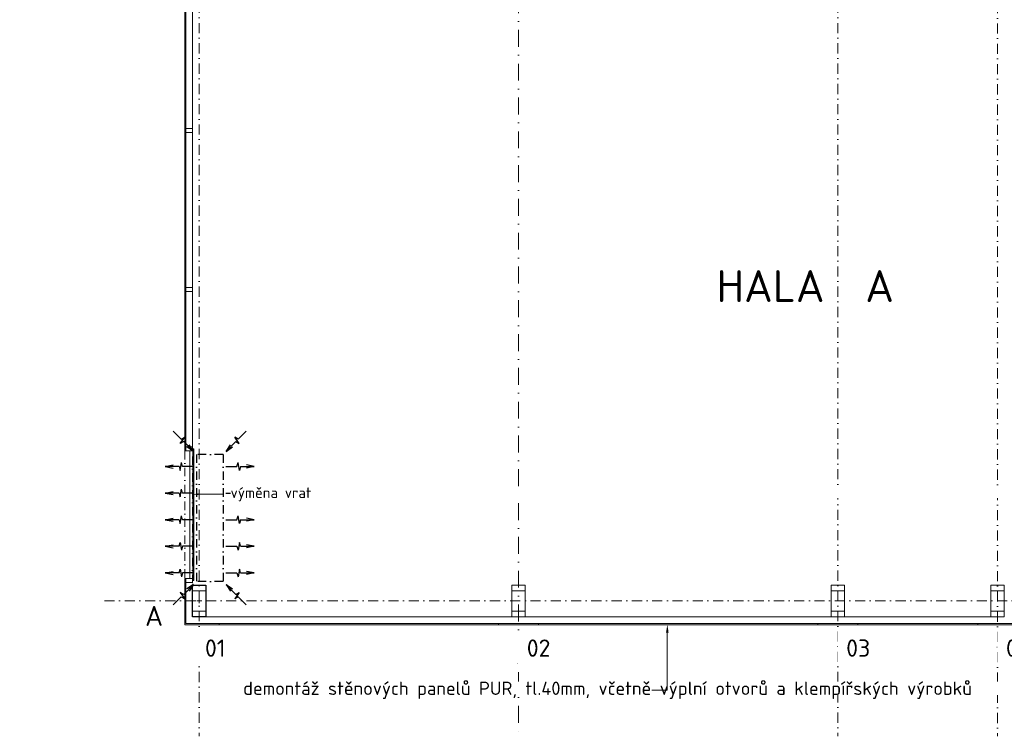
# Model space of a CAD drawing. Header units: millimetres. Extents: x -725694 to 4766210, y -2984614 to 2187451.
# Tile 116 of 256: x 293259 to 330250, y -5085 to 21845. Entities that reach past the tile are written whole.
import ezdxf
from ezdxf import colors
from ezdxf.entities.mleader import LeaderData, LeaderLine
from ezdxf.math import Vec2, Vec3

# ---------------------------------------------------------------- set-up
doc = ezdxf.new("R2010")
doc.units = ezdxf.units.MM
for name, pattern in [('CENTERX2', [101.6, 63.5, -12.7, 12.7, -12.7]), ('DASHDOT', [25.4, 12.7, -6.35, 0, -6.35]), ('ČERCHOVANÁ', [25.4, 12.7, -6.35, 0, -6.35])]:
    doc.linetypes.add(name, pattern=pattern)
doc.layers.add('___vzt clony', color=7, linetype='Continuous')
for name, color, linetype, lineweight in [('A99_N_txt-popis-200', 7, 'Continuous', 5), ('A99_N_txt-popis-50 @ 200', 7, 'Continuous', 9), ('A99_S_kce-nad-vid', 7, 'DASHDOT', 5), ('A99_S_kce-pohl', 7, 'Continuous', 5), ('A99_S_kce-rez-sil', 7, 'Continuous', 15), ('A99_S_kce-rez-ten', 7, 'Continuous', 9), ('A99_S_koty-200', 7, 'Continuous', 5), ('A99_S_osy', 7, 'CENTERX2', 5), ('A99_S_otvory', 7, 'Continuous', 5), ('A99_S_sloupy', 7, 'Continuous', 5)]:
    doc.layers.add(name, color=color, linetype=linetype, lineweight=lineweight)
doc.styles.add('A99_popis', font='isocpeur.ttf')
doc.styles.add('ad_popis 100', font='isocpeur.ttf', dxfattribs={"height": 200})

msp = doc.modelspace()

# ---------------------------------------------------------------- linework, layer by layer
at = {"layer": '___vzt clony'}
for p, q in [((299029.9, 6381.8), (299328.7, 6083)), ((301770.1, 6381.8), (301471.3, 6083)), ((299289.4, 5915.4), (299459.8, 6158.7)), ((299420.6, 5991.1), (299289.4, 5915.4)), ((299328.7, 6083), (299459.8, 6158.7)), ((299420.6, 5991.1), (299788.3, 5623.4)), ((301379.4, 5991.1), (301011.7, 5623.4)), ((301510.6, 5915.4), (301340.2, 6158.7)), ((301471.3, 6083), (301340.2, 6158.7)), ((301379.4, 5991.1), (301510.6, 5915.4)), ((299788.3, 5623.4), (299540.1, 5788.9)), ((299788.3, 5623.4), (299622.8, 5871.6)), ((301011.7, 5623.4), (301177.2, 5871.6)), ((301011.7, 5623.4), (301259.9, 5788.9)), ((299420.6, 248.9), (299788.3, 616.6)), ((299788.3, 616.6), (299540.1, 451.1)), ((299788.3, 616.6), (299622.8, 368.4)), ((301379.4, 248.9), (301011.7, 616.6)), ((301011.7, 616.6), (301259.9, 451.1)), ((301011.7, 616.6), (301177.2, 368.4)), ((299029.9, -141.8), (299328.7, 157)), ((299289.4, 324.6), (299459.8, 81.3)), ((299420.6, 248.9), (299289.4, 324.6)), ((299328.7, 157), (299459.8, 81.3)), ((301510.6, 324.6), (301340.2, 81.3)), ((301471.3, 157), (301340.2, 81.3)), ((301379.4, 248.9), (301510.6, 324.6)), ((301770.1, -141.8), (301471.3, 157))]:
    msp.add_line(p, q, dxfattribs=at)
at = {"layer": '___vzt clony', "ltscale": 0.5}
for p, q in [((299286.7, 4908.7), (299338.3, 5201.2)), ((299377.5, 5055), (299338.3, 5201.2)), ((301422.5, 5055), (301461.7, 5201.2)), ((301513.3, 4908.7), (301461.7, 5201.2)), ((298727.5, 5055), (299020, 5113.5)), ((299247.5, 5055), (298727.5, 5055)), ((298727.5, 5055), (299020, 4996.5)), ((299247.5, 5055), (299286.7, 4908.7)), ((299800, 5055), (299377.5, 5055)), ((301000, 5055), (301422.5, 5055)), ((301552.5, 5055), (301513.3, 4908.7)), ((301552.5, 5055), (302072.5, 5055)), ((302072.5, 5055), (301780, 5113.5)), ((302072.5, 5055), (301780, 4996.5)), ((298727.5, 4055), (299020, 4113.5)), ((299286.7, 3908.7), (299338.3, 4201.2)), ((299377.5, 4055), (299338.3, 4201.2)), ((301422.5, 4055), (301461.7, 4201.2)), ((301513.3, 3908.7), (301461.7, 4201.2)), ((302072.5, 4055), (301780, 4113.5)), ((299247.5, 4055), (298727.5, 4055)), ((298727.5, 4055), (299020, 3996.5)), ((299247.5, 4055), (299286.7, 3908.7)), ((299800, 4055), (299377.5, 4055)), ((301000, 4055), (301422.5, 4055)), ((301552.5, 4055), (301513.3, 3908.7)), ((301552.5, 4055), (302072.5, 4055)), ((302072.5, 4055), (301780, 3996.5)), ((298727.5, 3055), (299020, 3113.5)), ((299247.5, 3055), (298727.5, 3055)), ((298727.5, 3055), (299020, 2996.5)), ((299247.5, 3055), (299286.7, 2908.7)), ((299286.7, 2908.7), (299338.3, 3201.2)), ((299377.5, 3055), (299338.3, 3201.2)), ((299800, 3055), (299377.5, 3055)), ((301000, 3055), (301422.5, 3055)), ((301422.5, 3055), (301461.7, 3201.2)), ((301513.3, 2908.7), (301461.7, 3201.2)), ((301552.5, 3055), (301513.3, 2908.7)), ((301552.5, 3055), (302072.5, 3055)), ((302072.5, 3055), (301780, 3113.5)), ((302072.5, 3055), (301780, 2996.5)), ((298727.5, 2055), (299020, 2113.5)), ((299247.5, 2055), (298727.5, 2055)), ((298727.5, 2055), (299020, 1996.5)), ((299247.5, 2055), (299286.7, 2201.3)), ((299286.7, 2201.3), (299338.3, 1908.8)), ((299377.5, 2055), (299338.3, 1908.8)), ((299800, 2055), (299377.5, 2055)), ((301000, 2055), (301422.5, 2055)), ((301422.5, 2055), (301461.7, 1908.8)), ((301513.3, 2201.3), (301461.7, 1908.8)), ((301552.5, 2055), (301513.3, 2201.3)), ((301552.5, 2055), (302072.5, 2055)), ((302072.5, 2055), (301780, 2113.5)), ((302072.5, 2055), (301780, 1996.5)), ((298727.5, 1055), (299020, 1113.5)), ((299247.5, 1055), (299286.7, 1201.3)), ((299286.7, 1201.3), (299338.3, 908.8)), ((301513.3, 1201.3), (301461.7, 908.8)), ((301552.5, 1055), (301513.3, 1201.3)), ((302072.5, 1055), (301780, 1113.5)), ((299247.5, 1055), (298727.5, 1055)), ((298727.5, 1055), (299020, 996.5)), ((299377.5, 1055), (299338.3, 908.8)), ((299800, 1055), (299377.5, 1055)), ((301000, 1055), (301422.5, 1055)), ((301422.5, 1055), (301461.7, 908.8)), ((301552.5, 1055), (302072.5, 1055)), ((302072.5, 1055), (301780, 996.5))]:
    msp.add_line(p, q, dxfattribs=at)
at = {"layer": '___vzt clony', "linetype": 'ČERCHOVANÁ', "ltscale": 25}
for p, q in [((300900, 5505), (299900, 5505)), ((299900, 5505), (299900, 735)), ((300900, 5505), (300900, 735)), ((300900, 735), (299900, 735))]:
    msp.add_line(p, q, dxfattribs=at)
at = {"layer": '___vzt clony', "lineweight": 9, "ltscale": 2}
for p, q in [((299750, 380), (300250, 380)), ((299750, 380), (300250, 380)), ((299750, -380), (300250, -380)), ((299750, -380), (300250, -380))]:
    msp.add_line(p, q, dxfattribs=at)
at = {"layer": '___vzt clony', "ltscale": 2}
msp.add_lwpolyline([(300250, -600), (299750, -600), (299750, 600), (300250, 600)], close=True, dxfattribs=at)
msp.add_lwpolyline([(300250, -600), (299750, -600), (299750, 600), (300250, 600)], close=True, dxfattribs=at)
at = {"layer": 'A99_S_kce-nad-vid', "linetype": 'ČERCHOVANÁ', "ltscale": 25}
for p, q in [((299460, 5640), (299460, 840)), ((299750, 670), (299750, 5640))]:
    msp.add_line(p, q, dxfattribs=at)
at = {"layer": 'A99_S_kce-pohl'}
for p, q in [((300250, -600), (311750, -600)), ((300250, -600), (311750, -600)), ((312250, -600), (323750, -600)), ((312250, -600), (323750, -600)), ((324250, -600), (329750, -600)), ((324250, -600), (329750, -600))]:
    msp.add_line(p, q, dxfattribs=at)
at = {"layer": 'A99_S_kce-rez-sil'}
msp.add_line((299750, 5640), (299460, 5640), dxfattribs=at)
at = {"layer": 'A99_S_kce-rez-ten'}
for p, q in [((299750, 22800), (299750, 17760)), ((299750, 17610), (299750, 11775)), ((299750, 5790), (299750, 11625))]:
    msp.add_line(p, q, dxfattribs=at)
at = {"layer": 'A99_S_koty-200', "linetype": 'ByBlock', "lineweight": 5, "ltscale": 2}
for points in [[(300000, 105), (300000, -85)], [(299910, 0), (300100, 0)]]:
    msp.add_lwpolyline(points, dxfattribs=at)
at = {"layer": 'A99_S_osy', "linetype": 'DASHDOT', "lineweight": 5, "ltscale": 30}
for p, q in [((330000, 100200), (330000, -5085)), ((300000, 29340.8), (300000, -5085)), ((324000, 29340.8), (324000, -5085)), ((487349.6, 0), (296400, 0))]:
    msp.add_line(p, q, dxfattribs=at)
at = {"layer": 'A99_S_osy', "linetype": 'DASHDOT', "lineweight": 5, "ltscale": 50}
msp.add_line((312000, 24000), (312000, -5085), dxfattribs=at)
at = {"layer": 'A99_S_otvory', "color": 30, "lineweight": 20}
for p, q in [((299460, 24300), (299460, 5640)), ((299500, 24300), (299500, 5640)), ((299750, 5640), (299460, 5640)), ((299460, 840), (299460, -890)), ((299750, 840), (299460, 840)), ((299500, 840), (299500, -850)), ((299460, -890), (300750, -890)), ((299500, -850), (300750, -850)), ((300750, -850), (300750, -890)), ((300750, -850), (311250, -850)), ((311250, -890), (300750, -890)), ((311250, -850), (311250, -890)), ((311250, -850), (312750, -850)), ((312750, -890), (311250, -890)), ((312750, -850), (312750, -890)), ((312750, -850), (323250, -850)), ((323250, -890), (312750, -890)), ((323250, -850), (323250, -890)), ((323250, -850), (324750, -850)), ((324750, -890), (323250, -890)), ((324750, -850), (324750, -890)), ((324750, -850), (329250, -850)), ((329250, -890), (324750, -890)), ((329250, -850), (329250, -890)), ((330750, -850), (329250, -850)), ((329250, -890), (330750, -890))]:
    msp.add_line(p, q, dxfattribs=at)
at = {"layer": 'A99_S_otvory', "color": 1}
msp.add_line((299650, 840), (299650, 5640), dxfattribs=at)
at = {"layer": 'A99_S_sloupy', "ltscale": 2}
for points in [[(299500, 17610), (299750, 17610), (299750, 17760), (299500, 17760)], [(299500, 11625), (299750, 11625), (299750, 11775), (299500, 11775)], [(299500, 5790), (299750, 5790), (299750, 5640), (299500, 5640)], [(299500, 840), (299750, 840), (299750, 690), (299500, 690)]]:
    msp.add_lwpolyline(points, close=True, dxfattribs=at)
at = {"layer": 'A99_S_sloupy', "linetype": 'Continuous', "ltscale": 2}
for points in [[(300250, -600), (299750, -600), (299750, 600), (300250, 600)], [(312250, -600), (311750, -600), (311750, 600), (312250, 600)], [(324250, -600), (323750, -600), (323750, 600), (324250, 600)], [(330250, -600), (329750, -600), (329750, 600), (330250, 600)]]:
    msp.add_lwpolyline(points, close=True, dxfattribs=at)
at = {"layer": 'A99_S_sloupy', "linetype": 'Continuous', "lineweight": 20, "ltscale": 2}
for points in [[(300250, 600), (299750, 600), (299750, 380), (300250, 380)], [(312250, 600), (311750, 600), (311750, 380), (312250, 380)], [(324250, 600), (323750, 600), (323750, 380), (324250, 380)], [(330250, 600), (329750, 600), (329750, 380), (330250, 380)], [(300250, -600), (299750, -600), (299750, -380), (300250, -380)], [(312250, -600), (311750, -600), (311750, -380), (312250, -380)], [(324250, -600), (323750, -600), (323750, -380), (324250, -380)], [(330250, -600), (329750, -600), (329750, -380), (330250, -380)]]:
    msp.add_lwpolyline(points, close=True, dxfattribs=at)

# ---------------------------------------------------------------- texts
at = {"layer": 'A99_N_txt-popis-200', "lineweight": 9, "ltscale": 5, "style": 'ad_popis 100'}
msp.add_text('HALA  A', height=1200, dxfattribs=at).set_placement((319435, 11235))
at = {"layer": 'A99_N_txt-popis-200', "color": 1, "lineweight": 0, "insert": (297970, -185), "char_height": 750, "attachment_point": 1, "style": 'ad_popis 100', "bg_fill": 3, "box_fill_scale": 1, "bg_fill_color": 256, "bg_fill_transparency": 0}
msp.add_mtext_dynamic_manual_height_columns('A', width=832.5, gutter_width=1000, heights=[0], dxfattribs=at)

# ---------------------------------------------------------------- leaders
at = {"layer": 'A99_N_txt-popis-50 @ 200', "lineweight": 9}
ml = msp.add_multileader_mtext('Standard', dxfattribs=at)
ml.set_content('\\A1;{\\fISOCPEUR|b1|i0|c238|p34;\\C256;vertikal. panely minerální vlákno, tl.150mm, U=0,279W/M\\H0.7x;\\S2^ ;\\H1.42857x;K, EI 120 DP1\\Pexterier RAL 9006, interier RAL 9010}', color=1, style='A99_popis')
ml.set_leader_properties(color=256, linetype='ByLayer', lineweight=-1)
ml.build(insert=Vec2(0, 0))
ml.multileader.update_dxf_attribs({"dogleg_length": 6.4, "arrow_head_size": 200, "scale": 200})
ctx = ml.context
ctx.base_point, ctx.scale, ctx.char_height, ctx.arrow_head_size, ctx.landing_gap_size, ctx.plane_origin = Vec3(3617.5, 14787.5), 200, 400, 200, 400, Vec3(-1491.2, 7325.4)
notes = []
notes.append((ctx, [(0, (1, 1, 0), (2337.5, 14787.5), (1, 0), 1280, [(0, [(-557.5, 14787.5)], 0, [])])]))
ctx.mtext.insert, ctx.mtext.width, ctx.mtext.flow_direction = Vec3(4017.5, 15026.3), 10741.384, 5
ml = msp.add_multileader_mtext('Standard', dxfattribs=at)
ml.set_content('\\A1;{\\C256;výměna stávajících sekčních vrat za nová  }', color=1, style='A99_popis')
ml.set_leader_properties(color=256, linetype='ByLayer', lineweight=-1)
ml.build(insert=Vec2(0, 0))
ml.multileader.update_dxf_attribs({"dogleg_length": 6.4, "arrow_head_size": 200, "scale": 200})
ctx = ml.context
ctx.base_point, ctx.scale, ctx.char_height, ctx.arrow_head_size, ctx.landing_gap_size, ctx.plane_origin = Vec3(2700, 5010), 200, 400, 200, 400, Vec3(2512.5, -3085)
notes.append((ctx, [(0, (1, 1, 0), (1420, 5010), (1, 0), 1280, [(0, [(-175, 5010)], 0, [])])]))
ctx.mtext.insert, ctx.mtext.width, ctx.mtext.flow_direction = Vec3(3100, 5210.2), 5995, 5
for ctx, leaders in notes:
    for number, flags, end, landing, length, lines in leaders:
        leader = LeaderData()
        leader.index, (leader.has_last_leader_line, leader.has_dogleg_vector, leader.attachment_direction) = number, flags
        leader.last_leader_point, leader.dogleg_vector, leader.dogleg_length = Vec3(end), Vec3(landing), length
        for number, points, colour, breaks in lines:
            line = LeaderLine()
            line.index, line.vertices, line.color, line.breaks = number, Vec3.list(points), colors.encode_raw_color(colour), breaks
            leader.lines.append(line)
        ctx.leaders.append(leader)

# ---------------------------------------------------------------- next in the draw order: texts
at = {"layer": 'A99_N_txt-popis-200', "color": 1, "lineweight": 0, "char_height": 650, "attachment_point": 1, "style": 'ad_popis 100', "bg_fill": 2}
for s, insert in [('01', (300220, -1445)), ('02', (312310, -1445)), ('03', (324310, -1445)), ('04', (330310, -1445))]:
    msp.add_mtext_dynamic_manual_height_columns(s, width=832.5, gutter_width=1000, heights=[0], dxfattribs=dict(at, insert=insert))

# ---------------------------------------------------------------- next in the draw order: leaders
at = {"layer": 'A99_N_txt-popis-50 @ 200', "lineweight": 9}
ml = msp.add_multileader_mtext('Standard', dxfattribs=at)
ml.set_content('\\A1;{\\C256;výměna vrat}', color=1, style='A99_popis')
ml.set_leader_properties(color=256, linetype='ByLayer', lineweight=-1)
ml.build(insert=Vec2(0, 0))
ml.multileader.update_dxf_attribs({"dogleg_length": 1, "arrow_head_size": 200, "scale": 200})
ctx = ml.context
ctx.base_point, ctx.scale, ctx.char_height, ctx.arrow_head_size, ctx.landing_gap_size, ctx.plane_origin = Vec3(300930, 4010), 200, 400, 200, 250, Vec3(303735, -5025.8)
notes = []
notes.append((ctx, [(0, (1, 1, 0), (300285, 4010), (1, 0), 645, [(0, [(299765, 4010)], 0, [])])]))
ctx.mtext.insert, ctx.mtext.width, ctx.mtext.defined_height, ctx.mtext.flow_direction = Vec3(301180, 4270), 3255, 1693.3, 5
ctx.mtext.has_bg_fill, ctx.mtext.bg_color, ctx.mtext.bg_scale_factor, ctx.mtext.bg_transparency, ctx.mtext.use_window_bg_color = 1, -1073741824, 1, 0, 1
for ctx, leaders in notes:
    for number, flags, end, landing, length, lines in leaders:
        leader = LeaderData()
        leader.index, (leader.has_last_leader_line, leader.has_dogleg_vector, leader.attachment_direction) = number, flags
        leader.last_leader_point, leader.dogleg_vector, leader.dogleg_length = Vec3(end), Vec3(landing), length
        for number, points, colour, breaks in lines:
            line = LeaderLine()
            line.index, line.vertices, line.color, line.breaks = number, Vec3.list(points), colors.encode_raw_color(colour), breaks
            leader.lines.append(line)
        ctx.leaders.append(leader)

# ---------------------------------------------------------------- next in the draw order: linework, layer by layer
at = {"layer": 'A99_S_otvory', "color": 30, "lineweight": 20}
msp.add_lwpolyline([(299765, 5712.5), (299765, 765), (299805, 765), (299805, 5712.5)], close=True, dxfattribs=at)

# ---------------------------------------------------------------- next in the draw order: leaders
at = {"layer": 'A99_N_txt-popis-50 @ 200', "lineweight": 9}
ml = msp.add_multileader_mtext('Standard', dxfattribs=at)
ml.set_content('\\A1;{\\C256;demontáž stěnových panelů PUR, tl.40mm, včetně výplní otvorů a klempířských výrobků}', color=1, style='A99_popis')
ml.set_leader_properties(color=256, linetype='ByLayer', lineweight=-1)
ml.build(insert=Vec2(0, 0))
ml.multileader.update_dxf_attribs({"dogleg_length": 1, "arrow_head_size": 300, "scale": 200})
ctx = ml.context
ctx.base_point, ctx.scale, ctx.char_height, ctx.arrow_head_size, ctx.landing_gap_size, ctx.plane_origin = Vec3(301405, -3355), 200, 500, 300, 250, Vec3(314625, -10211)
notes = []
notes.append((ctx, [(1, (1, 1, 0), (317590, -3355), (-1, 0), 585, [(0, [(317590, -890)], 0, [])])]))
ctx.mtext.insert, ctx.mtext.width, ctx.mtext.flow_direction = Vec3(301655, -3030), 15225, 5
ctx.mtext.has_bg_fill, ctx.mtext.bg_color, ctx.mtext.bg_scale_factor, ctx.mtext.bg_transparency, ctx.mtext.use_window_bg_color = 1, -1073741824, 1, 0, 1
for ctx, leaders in notes:
    for number, flags, end, landing, length, lines in leaders:
        leader = LeaderData()
        leader.index, (leader.has_last_leader_line, leader.has_dogleg_vector, leader.attachment_direction) = number, flags
        leader.last_leader_point, leader.dogleg_vector, leader.dogleg_length = Vec3(end), Vec3(landing), length
        for number, points, colour, breaks in lines:
            line = LeaderLine()
            line.index, line.vertices, line.color, line.breaks = number, Vec3.list(points), colors.encode_raw_color(colour), breaks
            leader.lines.append(line)
        ctx.leaders.append(leader)

# ---------------------------------------------------------------- next in the draw order: leaders
ml = msp.add_multileader_mtext('Standard', dxfattribs=at)
ml.set_content('\\A1;{\\fISOCPEUR|b1|i0|c238|p34;\\C256;vertikal. panely minerální vlákno, tl.150mm, U=0,279W/M\\H0.7x;\\S2^ ;\\H1.42857x;K, EI 120 DP1\\Pexterier RAL 9006, interier RAL 9010}', color=1, style='A99_popis')
ml.set_leader_properties(color=256, linetype='ByLayer', lineweight=-1)
ml.build(insert=Vec2(0, 0))
ml.multileader.update_dxf_attribs({"dogleg_length": 6.4, "arrow_head_size": 200, "scale": 200})
ctx = ml.context
ctx.base_point, ctx.scale, ctx.char_height, ctx.arrow_head_size, ctx.landing_gap_size, ctx.plane_origin = Vec3(48250, 4031.2), 200, 400, 200, 400, Vec3(43141.3, -3430.9)
notes = []
notes.append((ctx, [(0, (1, 1, 0), (46970, 4031.2), (1, 0), 1280, [(0, [(46970, -850)], 0, [])])]))
ctx.mtext.insert, ctx.mtext.width, ctx.mtext.flow_direction = Vec3(48650, 4270), 10741.384, 5
ml = msp.add_multileader_mtext('Standard', dxfattribs=at)
ml.set_content('\\A1;{\\fISOCPEUR|b1|i0|c238|p34;\\C256;vertikal. panely minerální vlákno, tl.150mm, U=0,279W/M\\H0.7x;\\S2^ ;\\H1.42857x;K, EI 120 DP1\\Pexterier RAL 9006, interier RAL 9010}', color=1, style='A99_popis')
ml.set_leader_properties(color=256, linetype='ByLayer', lineweight=-1)
ml.build(insert=Vec2(0, 0))
ml.multileader.update_dxf_attribs({"dogleg_length": 6.4, "arrow_head_size": 200, "scale": 200})
ctx = ml.context
ctx.base_point, ctx.scale, ctx.char_height, ctx.arrow_head_size, ctx.landing_gap_size, ctx.plane_origin = Vec3(121145, 4031.2), 200, 400, 200, 400, Vec3(116036.3, -3430.9)
notes.append((ctx, [(0, (1, 1, 0), (119865, 4031.2), (1, 0), 1280, [(0, [(119865, -850)], 0, [])])]))
ctx.mtext.insert, ctx.mtext.width, ctx.mtext.flow_direction = Vec3(121545, 4270), 10741.384, 5
for ctx, leaders in notes:
    for number, flags, end, landing, length, lines in leaders:
        leader = LeaderData()
        leader.index, (leader.has_last_leader_line, leader.has_dogleg_vector, leader.attachment_direction) = number, flags
        leader.last_leader_point, leader.dogleg_vector, leader.dogleg_length = Vec3(end), Vec3(landing), length
        for number, points, colour, breaks in lines:
            line = LeaderLine()
            line.index, line.vertices, line.color, line.breaks = number, Vec3.list(points), colors.encode_raw_color(colour), breaks
            leader.lines.append(line)
        ctx.leaders.append(leader)

doc.saveas('drawing.dxf')
